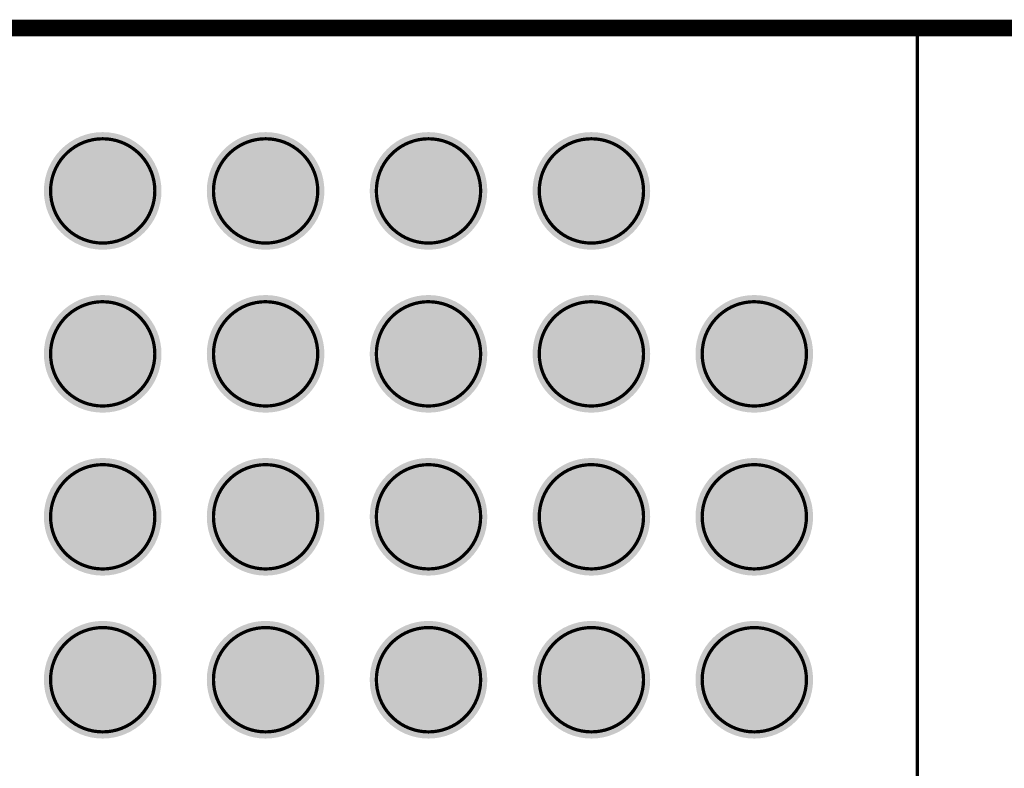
# Model space of a CAD drawing. Header units: inches. Extents: x -0.12 to 1.77, y 0 to 1.45.
# Tile 21 of 24: x 0.91 to 1.21, y 0.96 to 1.18. Entities that reach past the tile are written whole.
import ezdxf

# ---------------------------------------------------------------- set-up
doc = ezdxf.new("R2010")
doc.units = ezdxf.units.IN
doc.header["$MEASUREMENT"] = 0
for name, color, linetype in [('Keep-Out Layer', 6, 'Continuous'), ('Mechanical 7', 56, 'Continuous'), ('Top Layer', 1, 'Continuous'), ('Top Overlay', 2, 'Continuous'), ('Top Paste', 8, 'Continuous'), ('Top Solder', 216, 'Continuous')]:
    doc.layers.add(name, color=color, linetype=linetype)

# ---------------------------------------------------------------- blocks, each defined once
blk = doc.blocks.new('OSM__S____S_S______P________S____1')
at = {"layer": 'Mechanical 7', "const_width": 0.000984}
for points in [[(0, 0.59055), (0.59055, 0.59055)], [(0.59055, 0.59055), (0.59055, -0.59055)]]:
    blk.add_lwpolyline(points, dxfattribs=at)
at = {"layer": 'Mechanical 7', "const_width": 0.000492}
for points in [[(0.59031, 0.59055, 1), (0.5908, 0.59055, 1)], [(0.59031, 0.59055, 1), (0.5908, 0.59055, 1)], [(0.34424, 0.55709, 1), (0.34473, 0.55709, 1)], [(0.34424, 0.55709, 1), (0.34474, 0.55709, 1)], [(0.39345, 0.55709, 1), (0.39395, 0.55709, 1)], [(0.39346, 0.55709, 1), (0.39395, 0.55709, 1)], [(0.44266, 0.55709, 1), (0.44315, 0.55709, 1)], [(0.44267, 0.55709, 1), (0.44316, 0.55709, 1)], [(0.49188, 0.55709, 1), (0.49237, 0.55709, 1)], [(0.49188, 0.55709, 1), (0.49237, 0.55709, 1)], [(0.32849, 0.54134, 1), (0.32898, 0.54134, 1)], [(0.32849, 0.54134, 1), (0.32898, 0.54134, 1)], [(0.35999, 0.54134, 1), (0.36048, 0.54134, 1)], [(0.35999, 0.54134, 1), (0.36048, 0.54134, 1)], [(0.37771, 0.54134, 1), (0.3782, 0.54134, 1)], [(0.37771, 0.54134, 1), (0.3782, 0.54134, 1)], [(0.4092, 0.54134, 1), (0.40969, 0.54134, 1)], [(0.4092, 0.54134, 1), (0.40969, 0.54134, 1)], [(0.42691, 0.54134, 1), (0.42741, 0.54134, 1)], [(0.42691, 0.54134, 1), (0.42741, 0.54134, 1)], [(0.45841, 0.54134, 1), (0.4589, 0.54134, 1)], [(0.45841, 0.54134, 1), (0.4589, 0.54134, 1)], [(0.47613, 0.54134, 1), (0.47662, 0.54134, 1)], [(0.47613, 0.54134, 1), (0.47662, 0.54134, 1)], [(0.50762, 0.54134, 1), (0.50812, 0.54134, 1)], [(0.50762, 0.54134, 1), (0.50812, 0.54134, 1)], [(0.34424, 0.52559, 1), (0.34473, 0.52559, 1)], [(0.34424, 0.52559, 1), (0.34473, 0.52559, 1)], [(0.39345, 0.52559, 1), (0.39395, 0.52559, 1)], [(0.39345, 0.52559, 1), (0.39395, 0.52559, 1)], [(0.44266, 0.52559, 1), (0.44315, 0.52559, 1)], [(0.44266, 0.52559, 1), (0.44315, 0.52559, 1)], [(0.49188, 0.52559, 1), (0.49237, 0.52559, 1)], [(0.49188, 0.52559, 1), (0.49237, 0.52559, 1)], [(0.34424, 0.50787, 1), (0.34473, 0.50787, 1)], [(0.34424, 0.50788, 1), (0.34473, 0.50788, 1)], [(0.39345, 0.50787, 1), (0.39394, 0.50787, 1)], [(0.39345, 0.50788, 1), (0.39395, 0.50788, 1)], [(0.44266, 0.50787, 1), (0.44316, 0.50787, 1)], [(0.44267, 0.50788, 1), (0.44316, 0.50788, 1)], [(0.49188, 0.50788, 1), (0.49237, 0.50788, 1)], [(0.49188, 0.50787, 1), (0.49237, 0.50787, 1)], [(0.54109, 0.50787, 1), (0.54158, 0.50787, 1)], [(0.54109, 0.50788, 1), (0.54158, 0.50788, 1)], [(0.32849, 0.49212, 1), (0.32898, 0.49212, 1)], [(0.32849, 0.49212, 1), (0.32898, 0.49212, 1)], [(0.35999, 0.49212, 1), (0.36048, 0.49212, 1)], [(0.35999, 0.49212, 1), (0.36048, 0.49212, 1)], [(0.3777, 0.49212, 1), (0.37819, 0.49212, 1)], [(0.3777, 0.49212, 1), (0.37819, 0.49212, 1)], [(0.4092, 0.49212, 1), (0.40969, 0.49212, 1)], [(0.4092, 0.49212, 1), (0.40969, 0.49212, 1)], [(0.42692, 0.49213, 1), (0.42741, 0.49213, 1)], [(0.42692, 0.49213, 1), (0.42741, 0.49213, 1)], [(0.45841, 0.49213, 1), (0.4589, 0.49213, 1)], [(0.45841, 0.49213, 1), (0.4589, 0.49213, 1)], [(0.47613, 0.49212, 1), (0.47662, 0.49212, 1)], [(0.47613, 0.49212, 1), (0.47662, 0.49212, 1)], [(0.50762, 0.49212, 1), (0.50812, 0.49212, 1)], [(0.50762, 0.49212, 1), (0.50812, 0.49212, 1)], [(0.52534, 0.49213, 1), (0.52583, 0.49213, 1)], [(0.52534, 0.49213, 1), (0.52583, 0.49213, 1)], [(0.55684, 0.49213, 1), (0.55733, 0.49213, 1)], [(0.55684, 0.49213, 1), (0.55733, 0.49213, 1)], [(0.34424, 0.47638, 1), (0.34473, 0.47638, 1)], [(0.34424, 0.47638, 1), (0.34473, 0.47638, 1)], [(0.39345, 0.47638, 1), (0.39394, 0.47638, 1)], [(0.39345, 0.47638, 1), (0.39394, 0.47638, 1)], [(0.44266, 0.47638, 1), (0.44316, 0.47638, 1)], [(0.44266, 0.47638, 1), (0.44316, 0.47638, 1)], [(0.49188, 0.47638, 1), (0.49237, 0.47638, 1)], [(0.49188, 0.47638, 1), (0.49237, 0.47638, 1)], [(0.54109, 0.47638, 1), (0.54158, 0.47638, 1)], [(0.54109, 0.47638, 1), (0.54158, 0.47638, 1)], [(0.34424, 0.45866, 1), (0.34473, 0.45866, 1)], [(0.34424, 0.45866, 1), (0.34473, 0.45866, 1)], [(0.39345, 0.45866, 1), (0.39394, 0.45866, 1)], [(0.39345, 0.45866, 1), (0.39395, 0.45866, 1)], [(0.44267, 0.45866, 1), (0.44316, 0.45866, 1)], [(0.44266, 0.45866, 1), (0.44316, 0.45866, 1)], [(0.49188, 0.45866, 1), (0.49237, 0.45866, 1)], [(0.49188, 0.45867, 1), (0.49237, 0.45867, 1)], [(0.54109, 0.45866, 1), (0.54158, 0.45866, 1)], [(0.54109, 0.45866, 1), (0.54158, 0.45866, 1)], [(0.32849, 0.44291, 1), (0.32898, 0.44291, 1)], [(0.32849, 0.44291, 1), (0.32898, 0.44291, 1)], [(0.35999, 0.44291, 1), (0.36048, 0.44291, 1)], [(0.35999, 0.44291, 1), (0.36048, 0.44291, 1)], [(0.3777, 0.44291, 1), (0.37819, 0.44291, 1)], [(0.3777, 0.44291, 1), (0.37819, 0.44291, 1)], [(0.4092, 0.44291, 1), (0.40969, 0.44291, 1)], [(0.4092, 0.44291, 1), (0.40969, 0.44291, 1)], [(0.42692, 0.44291, 1), (0.42741, 0.44291, 1)], [(0.42692, 0.44291, 1), (0.42741, 0.44291, 1)], [(0.45841, 0.44291, 1), (0.4589, 0.44291, 1)], [(0.45841, 0.44291, 1), (0.4589, 0.44291, 1)], [(0.47613, 0.44292, 1), (0.47662, 0.44292, 1)], [(0.47613, 0.44292, 1), (0.47662, 0.44292, 1)], [(0.50762, 0.44292, 1), (0.50812, 0.44292, 1)], [(0.50762, 0.44292, 1), (0.50812, 0.44292, 1)], [(0.52534, 0.44291, 1), (0.52583, 0.44291, 1)], [(0.52534, 0.44291, 1), (0.52583, 0.44291, 1)], [(0.55684, 0.44291, 1), (0.55733, 0.44291, 1)], [(0.55684, 0.44291, 1), (0.55733, 0.44291, 1)], [(0.34424, 0.42716, 1), (0.34473, 0.42716, 1)], [(0.34424, 0.42716, 1), (0.34473, 0.42716, 1)], [(0.39345, 0.42716, 1), (0.39394, 0.42716, 1)], [(0.39345, 0.42716, 1), (0.39394, 0.42716, 1)], [(0.44266, 0.42717, 1), (0.44316, 0.42717, 1)], [(0.44266, 0.42717, 1), (0.44316, 0.42717, 1)], [(0.49188, 0.42717, 1), (0.49237, 0.42717, 1)], [(0.49188, 0.42717, 1), (0.49237, 0.42717, 1)], [(0.54109, 0.42717, 1), (0.54158, 0.42717, 1)], [(0.54109, 0.42717, 1), (0.54158, 0.42717, 1)], [(0.34424, 0.40945, 1), (0.34473, 0.40945, 1)], [(0.34424, 0.40945, 1), (0.34473, 0.40945, 1)], [(0.39345, 0.40945, 1), (0.39394, 0.40945, 1)], [(0.39345, 0.40945, 1), (0.39395, 0.40945, 1)], [(0.44266, 0.40945, 1), (0.44316, 0.40945, 1)], [(0.44267, 0.40945, 1), (0.44316, 0.40945, 1)], [(0.49188, 0.40945, 1), (0.49237, 0.40945, 1)], [(0.49188, 0.40945, 1), (0.49237, 0.40945, 1)], [(0.54109, 0.40945, 1), (0.54158, 0.40945, 1)], [(0.54109, 0.40945, 1), (0.54158, 0.40945, 1)], [(0.32849, 0.3937, 1), (0.32898, 0.3937, 1)], [(0.32849, 0.3937, 1), (0.32898, 0.3937, 1)], [(0.35999, 0.3937, 1), (0.36048, 0.3937, 1)], [(0.35999, 0.3937, 1), (0.36048, 0.3937, 1)], [(0.3777, 0.3937, 1), (0.37819, 0.3937, 1)], [(0.3777, 0.3937, 1), (0.37819, 0.3937, 1)], [(0.4092, 0.3937, 1), (0.40969, 0.3937, 1)], [(0.4092, 0.3937, 1), (0.40969, 0.3937, 1)], [(0.42692, 0.3937, 1), (0.42741, 0.3937, 1)], [(0.42692, 0.3937, 1), (0.42741, 0.3937, 1)], [(0.45841, 0.3937, 1), (0.4589, 0.3937, 1)], [(0.45841, 0.3937, 1), (0.4589, 0.3937, 1)], [(0.47613, 0.3937, 1), (0.47662, 0.3937, 1)], [(0.47613, 0.3937, 1), (0.47662, 0.3937, 1)], [(0.50762, 0.3937, 1), (0.50812, 0.3937, 1)], [(0.50762, 0.3937, 1), (0.50812, 0.3937, 1)], [(0.52534, 0.3937, 1), (0.52583, 0.3937, 1)], [(0.52534, 0.3937, 1), (0.52583, 0.3937, 1)], [(0.55684, 0.3937, 1), (0.55733, 0.3937, 1)], [(0.55684, 0.3937, 1), (0.55733, 0.3937, 1)], [(0.34424, 0.37795, 1), (0.34473, 0.37795, 1)], [(0.34424, 0.37795, 1), (0.34473, 0.37795, 1)], [(0.39345, 0.37795, 1), (0.39394, 0.37795, 1)], [(0.39345, 0.37795, 1), (0.39394, 0.37795, 1)], [(0.44266, 0.37795, 1), (0.44316, 0.37795, 1)], [(0.44266, 0.37795, 1), (0.44316, 0.37795, 1)], [(0.49188, 0.37795, 1), (0.49237, 0.37795, 1)], [(0.49188, 0.37795, 1), (0.49237, 0.37795, 1)], [(0.54109, 0.37795, 1), (0.54158, 0.37795, 1)], [(0.54109, 0.37795, 1), (0.54158, 0.37795, 1)]]:
    blk.add_lwpolyline(points, format="xyb", close=True, dxfattribs=at)
at = {"layer": 'Mechanical 7', "const_width": 0.000984}
for points in [[(0.32874, 0.54134, -0.414214), (0.34449, 0.55709)], [(0.34449, 0.55709, -0.414214), (0.36023, 0.54134)], [(0.37795, 0.54134, -0.414214), (0.3937, 0.55709)], [(0.3937, 0.55709, -0.414214), (0.40945, 0.54134)], [(0.42716, 0.54134, -0.414214), (0.44291, 0.55709)], [(0.44291, 0.55709, -0.414214), (0.45866, 0.54134)], [(0.47637, 0.54134, -0.414214), (0.49213, 0.55709)], [(0.49212, 0.55709, -0.414214), (0.50787, 0.54134)], [(0.34449, 0.52559, -0.414214), (0.32874, 0.54134)], [(0.36023, 0.54134, -0.414214), (0.34449, 0.52559)], [(0.3937, 0.52559, -0.414214), (0.37795, 0.54134)], [(0.40945, 0.54134, -0.414214), (0.3937, 0.52559)], [(0.44291, 0.52559, -0.414214), (0.42716, 0.54134)], [(0.45866, 0.54134, -0.414214), (0.44291, 0.52559)], [(0.49212, 0.52559, -0.414214), (0.47637, 0.54134)], [(0.50787, 0.54134, -0.414214), (0.49212, 0.52559)], [(0.32874, 0.49212, -0.414214), (0.34449, 0.50788)], [(0.34448, 0.50787, -0.414214), (0.36023, 0.49212)], [(0.37795, 0.49212, -0.414214), (0.3937, 0.50788)], [(0.3937, 0.50787, -0.414214), (0.40944, 0.49212)], [(0.42716, 0.49213, -0.414214), (0.44291, 0.50788)], [(0.44291, 0.50787, -0.414214), (0.45866, 0.49213)], [(0.47637, 0.49212, -0.414214), (0.49212, 0.50788)], [(0.49212, 0.50787, -0.414214), (0.50787, 0.49212)], [(0.52559, 0.49213, -0.414214), (0.54134, 0.50788)], [(0.54134, 0.50787, -0.414214), (0.55708, 0.49213)], [(0.34448, 0.47638, -0.414214), (0.32874, 0.49212)], [(0.36023, 0.49212, -0.414214), (0.34448, 0.47638)], [(0.3937, 0.47638, -0.414214), (0.37795, 0.49212)], [(0.40944, 0.49212, -0.414214), (0.3937, 0.47638)], [(0.44291, 0.47638, -0.414214), (0.42716, 0.49213)], [(0.45866, 0.49213, -0.414214), (0.44291, 0.47638)], [(0.49212, 0.47638, -0.414214), (0.47637, 0.49212)], [(0.50787, 0.49212, -0.414214), (0.49212, 0.47638)], [(0.54134, 0.47638, -0.414214), (0.52559, 0.49213)], [(0.55708, 0.49213, -0.414214), (0.54134, 0.47638)], [(0.32874, 0.44291, -0.414214), (0.34449, 0.45866)], [(0.34448, 0.45866, -0.414214), (0.36023, 0.44291)], [(0.37795, 0.44291, -0.414214), (0.3937, 0.45866)], [(0.3937, 0.45866, -0.414214), (0.40944, 0.44291)], [(0.42716, 0.44291, -0.414214), (0.44291, 0.45866)], [(0.44291, 0.45866, -0.414214), (0.45866, 0.44291)], [(0.47637, 0.44292, -0.414214), (0.49212, 0.45867)], [(0.49212, 0.45866, -0.414214), (0.50787, 0.44292)], [(0.52559, 0.44291, -0.414214), (0.54134, 0.45866)], [(0.54134, 0.45866, -0.414214), (0.55708, 0.44291)], [(0.34448, 0.42716, -0.414214), (0.32874, 0.44291)], [(0.36023, 0.44291, -0.414214), (0.34448, 0.42716)], [(0.3937, 0.42716, -0.414214), (0.37795, 0.44291)], [(0.40944, 0.44291, -0.414214), (0.3937, 0.42716)], [(0.44291, 0.42717, -0.414214), (0.42716, 0.44291)], [(0.45866, 0.44291, -0.414214), (0.44291, 0.42717)], [(0.49212, 0.42717, -0.414214), (0.47637, 0.44292)], [(0.50787, 0.44292, -0.414214), (0.49212, 0.42717)], [(0.54134, 0.42717, -0.414214), (0.52559, 0.44291)], [(0.55708, 0.44291, -0.414214), (0.54134, 0.42717)], [(0.32874, 0.3937, -0.414214), (0.34449, 0.40945)], [(0.34448, 0.40945, -0.414214), (0.36023, 0.3937)], [(0.37795, 0.3937, -0.414214), (0.3937, 0.40945)], [(0.3937, 0.40945, -0.414214), (0.40944, 0.3937)], [(0.42716, 0.3937, -0.414214), (0.44291, 0.40945)], [(0.44291, 0.40945, -0.414214), (0.45866, 0.3937)], [(0.47637, 0.3937, -0.414214), (0.49213, 0.40945)], [(0.49212, 0.40945, -0.414214), (0.50787, 0.3937)], [(0.52559, 0.3937, -0.414214), (0.54134, 0.40945)], [(0.54134, 0.40945, -0.414214), (0.55708, 0.3937)], [(0.34448, 0.37795, -0.414214), (0.32874, 0.3937)], [(0.36023, 0.3937, -0.414214), (0.34448, 0.37795)], [(0.3937, 0.37795, -0.414214), (0.37795, 0.3937)], [(0.40944, 0.3937, -0.414214), (0.3937, 0.37795)], [(0.44291, 0.37795, -0.414214), (0.42716, 0.3937)], [(0.45866, 0.3937, -0.414214), (0.44291, 0.37795)], [(0.49212, 0.37795, -0.414214), (0.47637, 0.3937)], [(0.50787, 0.3937, -0.414214), (0.49212, 0.37795)], [(0.54134, 0.37795, -0.414214), (0.52559, 0.3937)], [(0.55708, 0.3937, -0.414214), (0.54134, 0.37795)]]:
    blk.add_lwpolyline(points, format="xyb", dxfattribs=at)
at = {"layer": 'Top Overlay', "const_width": 0.004}
blk.add_lwpolyline([(-0.59055, 0.59055), (0.59055, 0.59055)], dxfattribs=at)
at = {"layer": 'Top Overlay', "const_width": 0.002}
blk.add_lwpolyline([(0.58955, 0.59055, 1), (0.59155, 0.59055, 1)], format="xyb", close=True, dxfattribs=at)
blk = doc.blocks.new('OSM__SIZE_M_MEDIUM__PLATFORM_SIDE_2')
at = {"layer": 'Mechanical 7', "const_width": 0.000984}
for points in [[(-0.29528, 0.59055), (0.29527, 0.59055)], [(0.29527, 0.59055), (0.88582, 0.59055)], [(0.29527, 0.59055), (0.29527, -0.59055)]]:
    blk.add_lwpolyline(points, dxfattribs=at)
at = {"layer": 'Mechanical 7', "const_width": 0.000492}
for points in [[(0.29503, 0.59055, 1), (0.29552, 0.59055, 1)], [(0.29503, 0.59055, 1), (0.29552, 0.59055, 1)], [(0.29503, 0.59055, 1), (0.29552, 0.59055, 1)], [(0.04896, 0.55709, 1), (0.04946, 0.55709, 1)], [(0.04896, 0.55709, 1), (0.04945, 0.55709, 1)], [(0.09818, 0.55709, 1), (0.09867, 0.55709, 1)], [(0.09817, 0.55709, 1), (0.09867, 0.55709, 1)], [(0.14739, 0.55709, 1), (0.14788, 0.55709, 1)], [(0.14738, 0.55709, 1), (0.14788, 0.55709, 1)], [(0.1966, 0.55709, 1), (0.19709, 0.55709, 1)], [(0.1966, 0.55709, 1), (0.19709, 0.55709, 1)], [(0.03321, 0.54134, 1), (0.03371, 0.54134, 1)], [(0.03321, 0.54134, 1), (0.03371, 0.54134, 1)], [(0.06471, 0.54134, 1), (0.0652, 0.54134, 1)], [(0.06471, 0.54134, 1), (0.0652, 0.54134, 1)], [(0.08243, 0.54134, 1), (0.08292, 0.54134, 1)], [(0.08243, 0.54134, 1), (0.08292, 0.54134, 1)], [(0.11392, 0.54134, 1), (0.11441, 0.54134, 1)], [(0.11392, 0.54134, 1), (0.11441, 0.54134, 1)], [(0.13164, 0.54134, 1), (0.13213, 0.54134, 1)], [(0.13164, 0.54134, 1), (0.13213, 0.54134, 1)], [(0.16313, 0.54134, 1), (0.16362, 0.54134, 1)], [(0.16313, 0.54134, 1), (0.16362, 0.54134, 1)], [(0.18085, 0.54134, 1), (0.18134, 0.54134, 1)], [(0.18085, 0.54134, 1), (0.18134, 0.54134, 1)], [(0.21235, 0.54134, 1), (0.21284, 0.54134, 1)], [(0.21235, 0.54134, 1), (0.21284, 0.54134, 1)], [(0.04896, 0.52559, 1), (0.04945, 0.52559, 1)], [(0.04896, 0.52559, 1), (0.04945, 0.52559, 1)], [(0.09817, 0.52559, 1), (0.09867, 0.52559, 1)], [(0.09817, 0.52559, 1), (0.09867, 0.52559, 1)], [(0.14738, 0.52559, 1), (0.14788, 0.52559, 1)], [(0.14738, 0.52559, 1), (0.14788, 0.52559, 1)], [(0.1966, 0.52559, 1), (0.19709, 0.52559, 1)], [(0.1966, 0.52559, 1), (0.19709, 0.52559, 1)], [(0.04896, 0.50787, 1), (0.04945, 0.50787, 1)], [(0.04896, 0.50788, 1), (0.04945, 0.50788, 1)], [(0.09817, 0.50787, 1), (0.09866, 0.50787, 1)], [(0.09817, 0.50788, 1), (0.09867, 0.50788, 1)], [(0.14739, 0.50788, 1), (0.14788, 0.50788, 1)], [(0.14739, 0.50787, 1), (0.14788, 0.50787, 1)], [(0.1966, 0.50788, 1), (0.19709, 0.50788, 1)], [(0.1966, 0.50787, 1), (0.19709, 0.50787, 1)], [(0.24581, 0.50787, 1), (0.2463, 0.50787, 1)], [(0.24581, 0.50788, 1), (0.24631, 0.50788, 1)], [(0.03321, 0.49212, 1), (0.0337, 0.49212, 1)], [(0.03321, 0.49212, 1), (0.0337, 0.49212, 1)], [(0.06471, 0.49212, 1), (0.0652, 0.49212, 1)], [(0.06471, 0.49212, 1), (0.0652, 0.49212, 1)], [(0.08242, 0.49212, 1), (0.08292, 0.49212, 1)], [(0.08242, 0.49212, 1), (0.08292, 0.49212, 1)], [(0.11392, 0.49212, 1), (0.11441, 0.49212, 1)], [(0.11392, 0.49212, 1), (0.11441, 0.49212, 1)], [(0.13164, 0.49213, 1), (0.13213, 0.49213, 1)], [(0.13164, 0.49213, 1), (0.13213, 0.49213, 1)], [(0.16313, 0.49213, 1), (0.16363, 0.49213, 1)], [(0.16313, 0.49213, 1), (0.16363, 0.49213, 1)], [(0.18085, 0.49212, 1), (0.18134, 0.49212, 1)], [(0.18085, 0.49212, 1), (0.18134, 0.49212, 1)], [(0.21234, 0.49212, 1), (0.21284, 0.49212, 1)], [(0.21234, 0.49212, 1), (0.21284, 0.49212, 1)], [(0.23006, 0.49213, 1), (0.23055, 0.49213, 1)], [(0.23006, 0.49213, 1), (0.23055, 0.49213, 1)], [(0.26156, 0.49213, 1), (0.26205, 0.49213, 1)], [(0.26156, 0.49213, 1), (0.26205, 0.49213, 1)], [(0.04896, 0.47638, 1), (0.04945, 0.47638, 1)], [(0.04896, 0.47638, 1), (0.04945, 0.47638, 1)], [(0.09817, 0.47638, 1), (0.09866, 0.47638, 1)], [(0.09817, 0.47638, 1), (0.09866, 0.47638, 1)], [(0.14739, 0.47638, 1), (0.14788, 0.47638, 1)], [(0.14739, 0.47638, 1), (0.14788, 0.47638, 1)], [(0.1966, 0.47638, 1), (0.19709, 0.47638, 1)], [(0.1966, 0.47638, 1), (0.19709, 0.47638, 1)], [(0.24581, 0.47638, 1), (0.2463, 0.47638, 1)], [(0.24581, 0.47638, 1), (0.2463, 0.47638, 1)], [(0.04896, 0.45866, 1), (0.04945, 0.45866, 1)], [(0.04896, 0.45866, 1), (0.04945, 0.45866, 1)], [(0.09817, 0.45866, 1), (0.09866, 0.45866, 1)], [(0.09817, 0.45866, 1), (0.09867, 0.45866, 1)], [(0.14739, 0.45866, 1), (0.14788, 0.45866, 1)], [(0.14739, 0.45866, 1), (0.14788, 0.45866, 1)], [(0.1966, 0.45867, 1), (0.19709, 0.45867, 1)], [(0.1966, 0.45866, 1), (0.19709, 0.45866, 1)], [(0.24581, 0.45866, 1), (0.2463, 0.45866, 1)], [(0.24581, 0.45866, 1), (0.24631, 0.45866, 1)], [(0.03321, 0.44291, 1), (0.0337, 0.44291, 1)], [(0.03321, 0.44291, 1), (0.0337, 0.44291, 1)], [(0.06471, 0.44291, 1), (0.0652, 0.44291, 1)], [(0.06471, 0.44291, 1), (0.0652, 0.44291, 1)], [(0.08242, 0.44291, 1), (0.08292, 0.44291, 1)], [(0.08242, 0.44291, 1), (0.08292, 0.44291, 1)], [(0.11392, 0.44291, 1), (0.11441, 0.44291, 1)], [(0.11392, 0.44291, 1), (0.11441, 0.44291, 1)], [(0.13164, 0.44291, 1), (0.13213, 0.44291, 1)], [(0.13164, 0.44291, 1), (0.13213, 0.44291, 1)], [(0.16313, 0.44291, 1), (0.16363, 0.44291, 1)], [(0.16313, 0.44291, 1), (0.16363, 0.44291, 1)], [(0.18085, 0.44292, 1), (0.18134, 0.44292, 1)], [(0.18085, 0.44292, 1), (0.18134, 0.44292, 1)], [(0.21234, 0.44292, 1), (0.21284, 0.44292, 1)], [(0.21234, 0.44292, 1), (0.21284, 0.44292, 1)], [(0.23006, 0.44291, 1), (0.23055, 0.44291, 1)], [(0.23006, 0.44291, 1), (0.23055, 0.44291, 1)], [(0.26156, 0.44291, 1), (0.26205, 0.44291, 1)], [(0.26156, 0.44291, 1), (0.26205, 0.44291, 1)], [(0.04896, 0.42716, 1), (0.04945, 0.42716, 1)], [(0.04896, 0.42716, 1), (0.04945, 0.42716, 1)], [(0.09817, 0.42716, 1), (0.09866, 0.42716, 1)], [(0.09817, 0.42716, 1), (0.09866, 0.42716, 1)], [(0.14739, 0.42717, 1), (0.14788, 0.42717, 1)], [(0.14739, 0.42717, 1), (0.14788, 0.42717, 1)], [(0.1966, 0.42717, 1), (0.19709, 0.42717, 1)], [(0.1966, 0.42717, 1), (0.19709, 0.42717, 1)], [(0.24581, 0.42717, 1), (0.2463, 0.42717, 1)], [(0.24581, 0.42717, 1), (0.2463, 0.42717, 1)], [(0.04896, 0.40945, 1), (0.04945, 0.40945, 1)], [(0.04896, 0.40945, 1), (0.04945, 0.40945, 1)], [(0.09817, 0.40945, 1), (0.09866, 0.40945, 1)], [(0.09817, 0.40945, 1), (0.09867, 0.40945, 1)], [(0.14739, 0.40945, 1), (0.14788, 0.40945, 1)], [(0.14739, 0.40945, 1), (0.14788, 0.40945, 1)], [(0.1966, 0.40945, 1), (0.19709, 0.40945, 1)], [(0.1966, 0.40945, 1), (0.19709, 0.40945, 1)], [(0.24581, 0.40945, 1), (0.2463, 0.40945, 1)], [(0.24581, 0.40945, 1), (0.24631, 0.40945, 1)], [(0.03321, 0.3937, 1), (0.0337, 0.3937, 1)], [(0.03321, 0.3937, 1), (0.0337, 0.3937, 1)], [(0.06471, 0.3937, 1), (0.0652, 0.3937, 1)], [(0.06471, 0.3937, 1), (0.0652, 0.3937, 1)], [(0.08242, 0.3937, 1), (0.08292, 0.3937, 1)], [(0.08242, 0.3937, 1), (0.08292, 0.3937, 1)], [(0.11392, 0.3937, 1), (0.11441, 0.3937, 1)], [(0.11392, 0.3937, 1), (0.11441, 0.3937, 1)], [(0.13164, 0.3937, 1), (0.13213, 0.3937, 1)], [(0.13164, 0.3937, 1), (0.13213, 0.3937, 1)], [(0.16313, 0.3937, 1), (0.16363, 0.3937, 1)], [(0.16313, 0.3937, 1), (0.16363, 0.3937, 1)], [(0.18085, 0.3937, 1), (0.18134, 0.3937, 1)], [(0.18085, 0.3937, 1), (0.18134, 0.3937, 1)], [(0.21235, 0.3937, 1), (0.21284, 0.3937, 1)], [(0.21235, 0.3937, 1), (0.21284, 0.3937, 1)], [(0.23006, 0.3937, 1), (0.23055, 0.3937, 1)], [(0.23006, 0.3937, 1), (0.23055, 0.3937, 1)], [(0.26156, 0.3937, 1), (0.26205, 0.3937, 1)], [(0.26156, 0.3937, 1), (0.26205, 0.3937, 1)], [(0.04896, 0.37795, 1), (0.04945, 0.37795, 1)], [(0.04896, 0.37795, 1), (0.04945, 0.37795, 1)], [(0.09817, 0.37795, 1), (0.09866, 0.37795, 1)], [(0.09817, 0.37795, 1), (0.09866, 0.37795, 1)], [(0.14739, 0.37795, 1), (0.14788, 0.37795, 1)], [(0.14739, 0.37795, 1), (0.14788, 0.37795, 1)], [(0.1966, 0.37795, 1), (0.19709, 0.37795, 1)], [(0.1966, 0.37795, 1), (0.19709, 0.37795, 1)], [(0.24581, 0.37795, 1), (0.2463, 0.37795, 1)], [(0.24581, 0.37795, 1), (0.2463, 0.37795, 1)]]:
    blk.add_lwpolyline(points, format="xyb", close=True, dxfattribs=at)
at = {"layer": 'Mechanical 7', "const_width": 0.000984}
for points in [[(0.03346, 0.54134, -0.414214), (0.04921, 0.55709)], [(0.04921, 0.55709, -0.414214), (0.06496, 0.54134)], [(0.08267, 0.54134, -0.414214), (0.09842, 0.55709)], [(0.09842, 0.55709, -0.414214), (0.11417, 0.54134)], [(0.13188, 0.54134, -0.414214), (0.14763, 0.55709)], [(0.14763, 0.55709, -0.414214), (0.16338, 0.54134)], [(0.1811, 0.54134, -0.414214), (0.19685, 0.55709)], [(0.19684, 0.55709, -0.414214), (0.21259, 0.54134)], [(0.04921, 0.52559, -0.414214), (0.03346, 0.54134)], [(0.06496, 0.54134, -0.414214), (0.04921, 0.52559)], [(0.09842, 0.52559, -0.414214), (0.08267, 0.54134)], [(0.11417, 0.54134, -0.414214), (0.09842, 0.52559)], [(0.14763, 0.52559, -0.414214), (0.13188, 0.54134)], [(0.16338, 0.54134, -0.414214), (0.14763, 0.52559)], [(0.19684, 0.52559, -0.414214), (0.1811, 0.54134)], [(0.21259, 0.54134, -0.414214), (0.19684, 0.52559)], [(0.03346, 0.49212, -0.414214), (0.04921, 0.50788)], [(0.0492, 0.50787, -0.414214), (0.06495, 0.49212)], [(0.08267, 0.49212, -0.414214), (0.09842, 0.50788)], [(0.09842, 0.50787, -0.414214), (0.11417, 0.49212)], [(0.13188, 0.49213, -0.414214), (0.14763, 0.50788)], [(0.14763, 0.50787, -0.414214), (0.16338, 0.49213)], [(0.18109, 0.49212, -0.414214), (0.19685, 0.50788)], [(0.19684, 0.50787, -0.414214), (0.21259, 0.49212)], [(0.23031, 0.49213, -0.414214), (0.24606, 0.50788)], [(0.24606, 0.50787, -0.414214), (0.2618, 0.49213)], [(0.0492, 0.47638, -0.414214), (0.03346, 0.49212)], [(0.06495, 0.49212, -0.414214), (0.0492, 0.47638)], [(0.09842, 0.47638, -0.414214), (0.08267, 0.49212)], [(0.11417, 0.49212, -0.414214), (0.09842, 0.47638)], [(0.14763, 0.47638, -0.414214), (0.13188, 0.49213)], [(0.16338, 0.49213, -0.414214), (0.14763, 0.47638)], [(0.19684, 0.47638, -0.414214), (0.18109, 0.49212)], [(0.21259, 0.49212, -0.414214), (0.19684, 0.47638)], [(0.24606, 0.47638, -0.414214), (0.23031, 0.49213)], [(0.2618, 0.49213, -0.414214), (0.24606, 0.47638)], [(0.03346, 0.44291, -0.414214), (0.04921, 0.45866)], [(0.0492, 0.45866, -0.414214), (0.06495, 0.44291)], [(0.08267, 0.44291, -0.414214), (0.09842, 0.45866)], [(0.09842, 0.45866, -0.414214), (0.11417, 0.44291)], [(0.13188, 0.44291, -0.414214), (0.14763, 0.45866)], [(0.14763, 0.45866, -0.414214), (0.16338, 0.44291)], [(0.18109, 0.44292, -0.414214), (0.19685, 0.45867)], [(0.19684, 0.45866, -0.414214), (0.21259, 0.44292)], [(0.23031, 0.44291, -0.414214), (0.24606, 0.45866)], [(0.24606, 0.45866, -0.414214), (0.2618, 0.44291)], [(0.0492, 0.42716, -0.414214), (0.03346, 0.44291)], [(0.06495, 0.44291, -0.414214), (0.0492, 0.42716)], [(0.09842, 0.42716, -0.414214), (0.08267, 0.44291)], [(0.11417, 0.44291, -0.414214), (0.09842, 0.42716)], [(0.14763, 0.42717, -0.414214), (0.13188, 0.44291)], [(0.16338, 0.44291, -0.414214), (0.14763, 0.42717)], [(0.19684, 0.42717, -0.414214), (0.18109, 0.44292)], [(0.21259, 0.44292, -0.414214), (0.19684, 0.42717)], [(0.24606, 0.42717, -0.414214), (0.23031, 0.44291)], [(0.2618, 0.44291, -0.414214), (0.24606, 0.42717)], [(0.03346, 0.3937, -0.414214), (0.04921, 0.40945)], [(0.0492, 0.40945, -0.414214), (0.06495, 0.3937)], [(0.08267, 0.3937, -0.414214), (0.09842, 0.40945)], [(0.09842, 0.40945, -0.414214), (0.11417, 0.3937)], [(0.13188, 0.3937, -0.414214), (0.14763, 0.40945)], [(0.14763, 0.40945, -0.414214), (0.16338, 0.3937)], [(0.1811, 0.3937, -0.414214), (0.19685, 0.40945)], [(0.19684, 0.40945, -0.414214), (0.21259, 0.3937)], [(0.23031, 0.3937, -0.414214), (0.24606, 0.40945)], [(0.24606, 0.40945, -0.414214), (0.2618, 0.3937)], [(0.0492, 0.37795, -0.414214), (0.03346, 0.3937)], [(0.06495, 0.3937, -0.414214), (0.0492, 0.37795)], [(0.09842, 0.37795, -0.414214), (0.08267, 0.3937)], [(0.11417, 0.3937, -0.414214), (0.09842, 0.37795)], [(0.14763, 0.37795, -0.414214), (0.13188, 0.3937)], [(0.16338, 0.3937, -0.414214), (0.14763, 0.37795)], [(0.19684, 0.37795, -0.414214), (0.1811, 0.3937)], [(0.21259, 0.3937, -0.414214), (0.19684, 0.37795)], [(0.24606, 0.37795, -0.414214), (0.23031, 0.3937)], [(0.2618, 0.3937, -0.414214), (0.24606, 0.37795)]]:
    blk.add_lwpolyline(points, format="xyb", dxfattribs=at)
at = {"layer": 'Top Overlay', "const_width": 0.004}
blk.add_lwpolyline([(-0.88583, 0.59055), (0.88583, 0.59055)], dxfattribs=at)
blk = doc.blocks.new('OSM__S____0_Z_____P________S____3')
at = {"layer": 'Top Layer'}
h = blk.add_hatch(color=1, dxfattribs=at)
edge = h.paths.add_edge_path()
edge.add_arc((0.04921, 0.54134), 0.01575, 0, 360)
h = blk.add_hatch(color=1, dxfattribs=at)
edge = h.paths.add_edge_path()
edge.add_arc((0.09843, 0.54134), 0.01575, 0, 360)
h = blk.add_hatch(color=1, dxfattribs=at)
edge = h.paths.add_edge_path()
edge.add_arc((0.14764, 0.54134), 0.01575, 0, 360)
h = blk.add_hatch(color=1, dxfattribs=at)
edge = h.paths.add_edge_path()
edge.add_arc((0.19685, 0.54134), 0.01575, 0, 360)
h = blk.add_hatch(color=1, dxfattribs=at)
edge = h.paths.add_edge_path()
edge.add_arc((0.04921, 0.49213), 0.01575, 0, 360)
h = blk.add_hatch(color=1, dxfattribs=at)
edge = h.paths.add_edge_path()
edge.add_arc((0.09843, 0.49213), 0.01575, 0, 360)
h = blk.add_hatch(color=1, dxfattribs=at)
edge = h.paths.add_edge_path()
edge.add_arc((0.14764, 0.49213), 0.01575, 0, 360)
h = blk.add_hatch(color=1, dxfattribs=at)
edge = h.paths.add_edge_path()
edge.add_arc((0.19685, 0.49213), 0.01575, 0, 360)
h = blk.add_hatch(color=1, dxfattribs=at)
edge = h.paths.add_edge_path()
edge.add_arc((0.24606, 0.49213), 0.01575, 0, 360)
h = blk.add_hatch(color=1, dxfattribs=at)
edge = h.paths.add_edge_path()
edge.add_arc((0.04921, 0.44291), 0.01575, 0, 360)
h = blk.add_hatch(color=1, dxfattribs=at)
edge = h.paths.add_edge_path()
edge.add_arc((0.09843, 0.44291), 0.01575, 0, 360)
h = blk.add_hatch(color=1, dxfattribs=at)
edge = h.paths.add_edge_path()
edge.add_arc((0.14764, 0.44291), 0.01575, 0, 360)
h = blk.add_hatch(color=1, dxfattribs=at)
edge = h.paths.add_edge_path()
edge.add_arc((0.19685, 0.44291), 0.01575, 0, 360)
h = blk.add_hatch(color=1, dxfattribs=at)
edge = h.paths.add_edge_path()
edge.add_arc((0.24606, 0.44291), 0.01575, 0, 360)
h = blk.add_hatch(color=1, dxfattribs=at)
edge = h.paths.add_edge_path()
edge.add_arc((0.04921, 0.3937), 0.01575, 0, 360)
h = blk.add_hatch(color=1, dxfattribs=at)
edge = h.paths.add_edge_path()
edge.add_arc((0.09843, 0.3937), 0.01575, 0, 360)
h = blk.add_hatch(color=1, dxfattribs=at)
edge = h.paths.add_edge_path()
edge.add_arc((0.14764, 0.3937), 0.01575, 0, 360)
h = blk.add_hatch(color=1, dxfattribs=at)
edge = h.paths.add_edge_path()
edge.add_arc((0.19685, 0.3937), 0.01575, 0, 360)
h = blk.add_hatch(color=1, dxfattribs=at)
edge = h.paths.add_edge_path()
edge.add_arc((0.24606, 0.3937), 0.01575, 0, 360)
at = {"layer": 'Top Paste'}
h = blk.add_hatch(color=8, dxfattribs=at)
edge = h.paths.add_edge_path()
edge.add_arc((0.04921, 0.54134), 0.01575, 0, 360)
h = blk.add_hatch(color=8, dxfattribs=at)
edge = h.paths.add_edge_path()
edge.add_arc((0.09843, 0.54134), 0.01575, 0, 360)
h = blk.add_hatch(color=8, dxfattribs=at)
edge = h.paths.add_edge_path()
edge.add_arc((0.14764, 0.54134), 0.01575, 0, 360)
h = blk.add_hatch(color=8, dxfattribs=at)
edge = h.paths.add_edge_path()
edge.add_arc((0.19685, 0.54134), 0.01575, 0, 360)
h = blk.add_hatch(color=8, dxfattribs=at)
edge = h.paths.add_edge_path()
edge.add_arc((0.04921, 0.49213), 0.01575, 0, 360)
h = blk.add_hatch(color=8, dxfattribs=at)
edge = h.paths.add_edge_path()
edge.add_arc((0.09843, 0.49213), 0.01575, 0, 360)
h = blk.add_hatch(color=8, dxfattribs=at)
edge = h.paths.add_edge_path()
edge.add_arc((0.14764, 0.49213), 0.01575, 0, 360)
h = blk.add_hatch(color=8, dxfattribs=at)
edge = h.paths.add_edge_path()
edge.add_arc((0.19685, 0.49213), 0.01575, 0, 360)
h = blk.add_hatch(color=8, dxfattribs=at)
edge = h.paths.add_edge_path()
edge.add_arc((0.24606, 0.49213), 0.01575, 0, 360)
h = blk.add_hatch(color=8, dxfattribs=at)
edge = h.paths.add_edge_path()
edge.add_arc((0.04921, 0.44291), 0.01575, 0, 360)
h = blk.add_hatch(color=8, dxfattribs=at)
edge = h.paths.add_edge_path()
edge.add_arc((0.09843, 0.44291), 0.01575, 0, 360)
h = blk.add_hatch(color=8, dxfattribs=at)
edge = h.paths.add_edge_path()
edge.add_arc((0.14764, 0.44291), 0.01575, 0, 360)
h = blk.add_hatch(color=8, dxfattribs=at)
edge = h.paths.add_edge_path()
edge.add_arc((0.19685, 0.44291), 0.01575, 0, 360)
h = blk.add_hatch(color=8, dxfattribs=at)
edge = h.paths.add_edge_path()
edge.add_arc((0.24606, 0.44291), 0.01575, 0, 360)
h = blk.add_hatch(color=8, dxfattribs=at)
edge = h.paths.add_edge_path()
edge.add_arc((0.04921, 0.3937), 0.01575, 0, 360)
h = blk.add_hatch(color=8, dxfattribs=at)
edge = h.paths.add_edge_path()
edge.add_arc((0.09843, 0.3937), 0.01575, 0, 360)
h = blk.add_hatch(color=8, dxfattribs=at)
edge = h.paths.add_edge_path()
edge.add_arc((0.14764, 0.3937), 0.01575, 0, 360)
h = blk.add_hatch(color=8, dxfattribs=at)
edge = h.paths.add_edge_path()
edge.add_arc((0.19685, 0.3937), 0.01575, 0, 360)
h = blk.add_hatch(color=8, dxfattribs=at)
edge = h.paths.add_edge_path()
edge.add_arc((0.24606, 0.3937), 0.01575, 0, 360)
at = {"layer": 'Top Solder'}
h = blk.add_hatch(color=216, dxfattribs=at)
edge = h.paths.add_edge_path()
edge.add_arc((0.04921, 0.54134), 0.01776, 0, 360)
h = blk.add_hatch(color=216, dxfattribs=at)
edge = h.paths.add_edge_path()
edge.add_arc((0.09843, 0.54134), 0.01776, 0, 360)
h = blk.add_hatch(color=216, dxfattribs=at)
edge = h.paths.add_edge_path()
edge.add_arc((0.14764, 0.54134), 0.01776, 0, 360)
h = blk.add_hatch(color=216, dxfattribs=at)
edge = h.paths.add_edge_path()
edge.add_arc((0.19685, 0.54134), 0.01776, 0, 360)
h = blk.add_hatch(color=216, dxfattribs=at)
edge = h.paths.add_edge_path()
edge.add_arc((0.04921, 0.49213), 0.01776, 0, 360)
h = blk.add_hatch(color=216, dxfattribs=at)
edge = h.paths.add_edge_path()
edge.add_arc((0.09843, 0.49213), 0.01776, 0, 360)
h = blk.add_hatch(color=216, dxfattribs=at)
edge = h.paths.add_edge_path()
edge.add_arc((0.14764, 0.49213), 0.01776, 0, 360)
h = blk.add_hatch(color=216, dxfattribs=at)
edge = h.paths.add_edge_path()
edge.add_arc((0.19685, 0.49213), 0.01776, 0, 360)
h = blk.add_hatch(color=216, dxfattribs=at)
edge = h.paths.add_edge_path()
edge.add_arc((0.24606, 0.49213), 0.01776, 0, 360)
h = blk.add_hatch(color=216, dxfattribs=at)
edge = h.paths.add_edge_path()
edge.add_arc((0.04921, 0.44291), 0.01776, 0, 360)
h = blk.add_hatch(color=216, dxfattribs=at)
edge = h.paths.add_edge_path()
edge.add_arc((0.09843, 0.44291), 0.01776, 0, 360)
h = blk.add_hatch(color=216, dxfattribs=at)
edge = h.paths.add_edge_path()
edge.add_arc((0.14764, 0.44291), 0.01776, 0, 360)
h = blk.add_hatch(color=216, dxfattribs=at)
edge = h.paths.add_edge_path()
edge.add_arc((0.19685, 0.44291), 0.01776, 0, 360)
h = blk.add_hatch(color=216, dxfattribs=at)
edge = h.paths.add_edge_path()
edge.add_arc((0.24606, 0.44291), 0.01776, 0, 360)
h = blk.add_hatch(color=216, dxfattribs=at)
edge = h.paths.add_edge_path()
edge.add_arc((0.04921, 0.3937), 0.01776, 0, 360)
h = blk.add_hatch(color=216, dxfattribs=at)
edge = h.paths.add_edge_path()
edge.add_arc((0.09843, 0.3937), 0.01776, 0, 360)
h = blk.add_hatch(color=216, dxfattribs=at)
edge = h.paths.add_edge_path()
edge.add_arc((0.14764, 0.3937), 0.01776, 0, 360)
h = blk.add_hatch(color=216, dxfattribs=at)
edge = h.paths.add_edge_path()
edge.add_arc((0.19685, 0.3937), 0.01776, 0, 360)
h = blk.add_hatch(color=216, dxfattribs=at)
edge = h.paths.add_edge_path()
edge.add_arc((0.24606, 0.3937), 0.01776, 0, 360)
at = {"layer": 'Top Overlay', "const_width": 0.004}
blk.add_lwpolyline([(-0.29528, 0.59055), (0.29528, 0.59055)], dxfattribs=at)
at = {"layer": 'Top Overlay', "const_width": 0.002}
blk.add_lwpolyline([(0.29428, 0.59055, 1), (0.29628, 0.59055, 1)], format="xyb", close=True, dxfattribs=at)

msp = doc.modelspace()

# ---------------------------------------------------------------- linework, layer by layer
at = {"layer": 'Keep-Out Layer', "const_width": 0.005}
msp.add_lwpolyline([(0, 1.1811), (1.77165, 1.1811)], dxfattribs=at)

# ---------------------------------------------------------------- block references
for name, p in [('OSM__S____0_Z_____P________S____3', (0.88582, 0.59055)), ('OSM__S____S_S______P________S____1', (0.59055, 0.59055)), ('OSM__SIZE_M_MEDIUM__PLATFORM_SIDE_2', (0.88583, 0.59055))]:
    msp.add_blockref(name, p)

doc.saveas('drawing.dxf')
